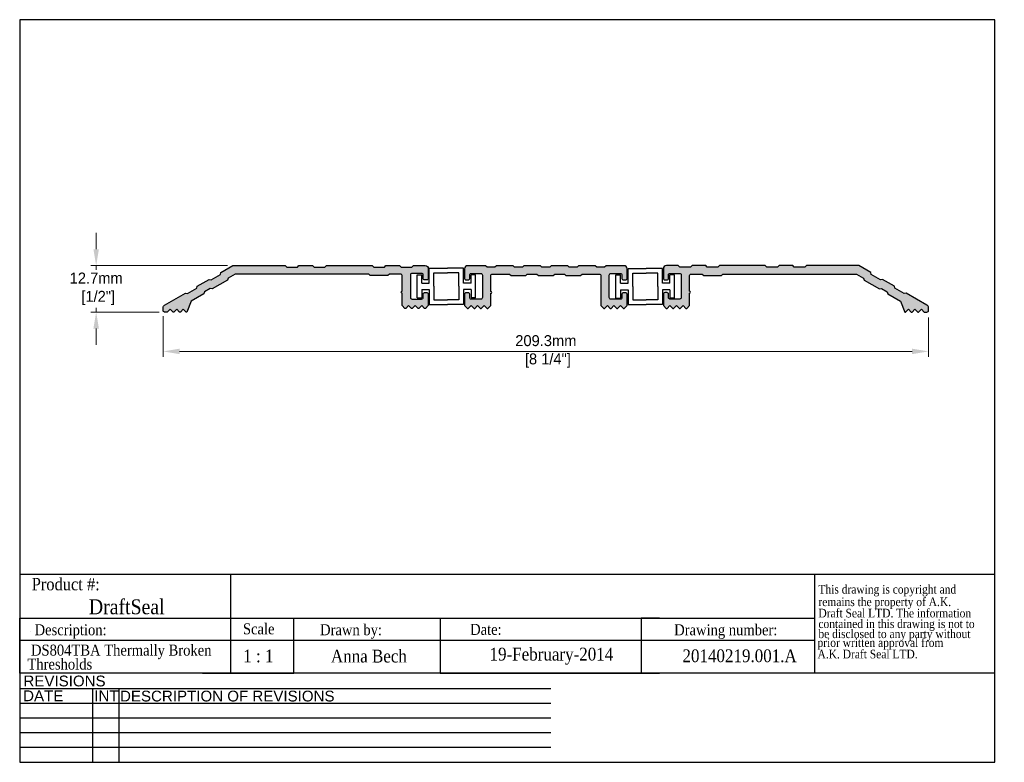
# Model space of a CAD drawing. Header units: millimetres. Extents: x 800 to 1069, y -20 to 183.
import ezdxf
from ezdxf.enums import TextEntityAlignment as Align

# ---------------------------------------------------------------- set-up
doc = ezdxf.new("R2010")
doc.units = ezdxf.units.MM
doc.layers.add('BORDER', color=7, linetype='Continuous', lineweight=25)
doc.layers.add('DIMENSIONS', color=8, linetype='Continuous', lineweight=15)
for name, color, linetype in [('Current', 7, 'Continuous'), ('DRAWING', 7, 'Continuous'), ('DRAWING1', 5, 'Continuous'), ('FRAME', 7, 'Continuous')]:
    doc.layers.add(name, color=color, linetype=linetype)
doc.styles.add('DS GROUP', font='arial.ttf')
doc.styles.add('DSGROUP', font='GOTHIC.TTF')
doc.styles.add('TAG', font='GARA.TTF')
doc.dimstyles.new('AM_ISO', dxfattribs={"dimscale": 1.5, "dimtxt": 2, "dimasz": 3, "dimexe": 1, "dimexo": 1, "dimgap": 0.5, "dimtad": 1, "dimtih": 1, "dimtoh": 1, "dimdec": 0, "dimdsep": 46, "dimtxsty": 'DSGROUP', "dimcen": 0, "dimclrd": 256, "dimclre": 256, "dimclrt": 7, "dimadec": 0, "dimazin": 2, "dimtp": 0.1, "dimtm": 0.1, "dimtfac": 0.71, "dimtdec": 0, "dimtmove": 0, "dimatfit": 3, "dimfxl": 0, "dimlwd": -1, "dimlwe": -1, "dimarcsym": 0})

# ---------------------------------------------------------------- blocks, each defined once
blk = doc.blocks.new('A$C08671A0E')
at = {"layer": 'FRAME', "style": 'TAG'}
for s, p in [('This drawing is copyright and', (14.8, -52.3)), ('remains the property of A.K.', (14.8, -101.5)), ('Draft Seal LTD. The information', (14.8, -145.7)), ('contained in this drawing is not to  ', (14.8, -187.4)), ('be disclosed to any party without ', (14.8, -226.7)), (' prior written approval from', (0, -261.2)), (' A.K. Draft Seal LTD.', (0, -306.1))]:
    blk.add_text(s, height=33.819, dxfattribs=at).set_placement(p)
blk = doc.blocks.new('*D13')
at = {"layer": 'Defpoints', "color": 0}
for p in [(839.23, 103.75), (1048.56, 103.35), (1048.56, 92.58)]:
    blk.add_point(p, dxfattribs=at)
at = {"layer": 'DIMENSIONS', "linetype": 'ByBlock'}
for p, q in [((839.23, 102.25), (839.23, 91.08)), ((1048.56, 101.85), (1048.56, 91.08)), ((843.73, 92.58), (1044.06, 92.58))]:
    blk.add_line(p, q, dxfattribs=at)
at = {"layer": 'DIMENSIONS'}
for points in [[(843.73, 93.33), (843.73, 91.83), (839.23, 92.58)], [(1044.06, 93.33), (1044.06, 91.83), (1048.56, 92.58)]]:
    blk.add_solid(points, dxfattribs=at)
at = {"layer": 'DIMENSIONS', "color": 7, "insert": (943.9, 92.58), "char_height": 3, "attachment_point": 5, "style": 'DSGROUP'}
blk.add_mtext('209.3mm\\P [8 1/4"]', dxfattribs=at)
blk = doc.blocks.new('*D14')
at = {"layer": 'Defpoints', "color": 0}
for p in [(820.9, 116.05), (858.28, 116.05), (839.63, 103.35)]:
    blk.add_point(p, dxfattribs=at)
at = {"layer": 'DIMENSIONS', "linetype": 'ByBlock'}
for p, q in [((820.9, 120.55), (820.9, 125.05)), ((856.78, 116.05), (819.4, 116.05)), ((820.9, 116.05), (820.9, 114.93)), ((838.13, 103.35), (819.4, 103.35)), ((820.9, 103.35), (820.9, 104.47)), ((820.9, 98.85), (820.9, 94.35))]:
    blk.add_line(p, q, dxfattribs=at)
at = {"layer": 'DIMENSIONS'}
for points in [[(820.15, 120.55), (821.65, 120.55), (820.9, 116.05)], [(820.15, 98.85), (821.65, 98.85), (820.9, 103.35)]]:
    blk.add_solid(points, dxfattribs=at)
at = {"layer": 'DIMENSIONS', "color": 7, "insert": (820.9, 109.7), "char_height": 3, "attachment_point": 5, "style": 'DSGROUP'}
blk.add_mtext('12.7mm\\P [1/2"]', dxfattribs=at)

msp = doc.modelspace()

# ---------------------------------------------------------------- hatches: boundary and pattern name
for points in [[(895.46, 113.75), (895.86, 113.35), (900.72, 113.35), (901.12, 113.75), (904.16, 113.75, -0.414214), (904.56, 113.35), (904.56, 109.03, 1), (904.56, 108.53), (904.56, 105.14), (905.35, 104.35), (905.57, 104.35), (906.36, 105.14), (907.15, 104.35), (907.36, 104.35), (908.15, 105.14), (908.94, 104.35), (909.15, 104.35), (909.94, 105.14), (910.73, 104.35), (910.94, 104.35), (911.73, 105.14), (911.73, 108.27, 0.414214), (911.33, 108.67), (910.73, 108.67, 0.414214), (910.33, 108.27), (910.33, 107.32, -0.414214), (909.93, 106.92), (907.26, 106.92, -0.414214), (906.86, 107.32), (906.86, 113.52, -0.414214), (907.26, 113.92), (909.93, 113.92, -0.414214), (910.33, 113.52), (910.33, 112.57, 0.414214), (910.73, 112.17), (911.33, 112.17, 0.414214), (911.73, 112.57), (911.73, 115.25, 0.414214), (910.93, 116.05), (907.66, 116.05), (907.26, 115.65), (904.31, 115.65), (903.91, 116.05), (900.16, 116.05), (899.76, 115.65), (896.81, 115.65), (896.41, 116.05), (883.86, 116.05), (883.46, 115.65), (880.51, 115.65), (880.11, 116.05), (876.36, 116.05), (875.96, 115.65), (873.01, 115.65), (872.61, 116.05), (858.28, 116.05), (855.04, 114.17), (854.89, 113.63), (852.33, 112.15), (851.79, 112.3), (848.54, 110.42), (848.39, 109.88), (845.84, 108.4), (845.29, 108.55), (839.63, 105.28, 0.26795), (839.23, 104.59), (839.23, 103.75, 0.414214), (839.63, 103.35), (840.36, 103.35), (841.15, 104.14), (841.94, 103.35), (842.15, 103.35), (842.94, 104.14), (843.73, 103.35), (843.94, 103.35), (844.73, 104.14), (845.52, 103.35), (845.68, 103.35), (846.84, 106.33), (850.37, 108.36), (850.52, 108.91), (852.11, 109.83), (852.66, 109.68), (856.86, 112.11), (857.01, 112.66), (858.9, 113.75)], [(1028.89, 113.75), (1030.78, 112.66), (1030.93, 112.11), (1035.13, 109.68), (1035.68, 109.83), (1037.28, 108.91), (1037.42, 108.36), (1040.95, 106.33), (1042.11, 103.35), (1042.27, 103.35), (1043.06, 104.14), (1043.85, 103.35), (1044.06, 103.35), (1044.85, 104.14), (1045.64, 103.35), (1045.85, 103.35), (1046.64, 104.14), (1047.43, 103.35), (1048.16, 103.35, 0.744257), (1048.38, 104.08, 0.462046), (1048.16, 105.28), (1042.5, 108.55), (1041.95, 108.4), (1039.4, 109.88), (1039.25, 110.42), (1036, 112.3), (1035.46, 112.15), (1032.9, 113.63), (1032.76, 114.17), (1029.51, 116.05), (1015.18, 116.05), (1014.78, 115.65), (1011.83, 115.65), (1011.43, 116.05), (1007.68, 116.05), (1007.28, 115.65), (1004.33, 115.65), (1003.93, 116.05), (991.38, 116.05), (990.98, 115.65), (988.03, 115.65), (987.63, 116.05), (983.88, 116.05), (983.48, 115.65), (980.53, 115.65), (980.13, 116.05), (976.86, 116.05, 0.414214), (976.06, 115.25), (976.06, 112.57, 0.691081), (976.76, 112.3, 0.69108), (977.46, 112.57), (977.46, 113.52, -0.414214), (977.86, 113.92), (980.53, 113.92, -0.414214), (980.93, 113.52), (980.93, 107.32, -0.414214), (980.53, 106.92), (977.86, 106.92, -0.414214), (977.46, 107.32), (977.46, 108.27, 0.69108), (976.76, 108.53, 0.691081), (976.06, 108.27), (976.06, 105.14), (976.85, 104.35), (977.06, 104.35), (977.85, 105.14), (978.64, 104.35), (978.85, 104.35), (979.64, 105.14), (980.43, 104.35), (980.64, 104.35), (981.43, 105.14), (982.22, 104.35), (982.44, 104.35), (983.23, 105.14), (983.23, 108.53, 1), (983.23, 109.03), (983.23, 113.35, -0.414214), (983.63, 113.75), (986.68, 113.75), (987.08, 113.35), (991.93, 113.35), (992.33, 113.75)]]:
    msp.add_hatch(color=256).paths.add_polyline_path(points)
at = {"layer": 'Current'}
msp.add_hatch(color=256, dxfattribs=at).paths.add_polyline_path([(941.47, 113.72), (941.87, 113.32), (945.92, 113.32), (946.32, 113.72), (948.97, 113.72), (949.37, 113.32), (953.42, 113.32), (953.82, 113.72), (958.55, 113.72, -0.414214), (958.95, 113.32), (958.95, 105.11), (959.74, 104.32), (959.96, 104.32), (960.75, 105.11), (961.54, 104.32), (961.75, 104.32), (962.54, 105.11), (963.33, 104.32), (963.54, 104.32), (964.33, 105.11), (965.12, 104.32), (965.33, 104.32), (966.12, 105.11), (966.12, 108.24, 0.691081), (965.42, 108.5, 0.69108), (964.72, 108.24), (964.72, 107.29, -0.414214), (964.32, 106.89), (961.65, 106.89, -0.414214), (961.25, 107.29), (961.25, 113.49, -0.414214), (961.65, 113.89), (964.32, 113.89, -0.414214), (964.72, 113.49), (964.72, 112.54, 0.69108), (965.42, 112.27, 0.691081), (966.12, 112.54), (966.12, 115.22, 0.414214), (965.32, 116.02), (960.37, 116.02), (959.97, 115.62), (957.82, 115.62), (957.42, 116.02), (952.87, 116.02), (952.47, 115.62), (950.32, 115.62), (949.92, 116.02), (945.37, 116.02), (944.97, 115.62), (942.82, 115.62), (942.42, 116.02), (937.87, 116.02), (937.47, 115.62), (935.32, 115.62), (934.92, 116.02), (930.37, 116.02), (929.97, 115.62), (927.82, 115.62), (927.42, 116.02), (922.47, 116.02, 0.414214), (921.67, 115.22), (921.67, 112.54, 0.691081), (922.37, 112.27, 0.69108), (923.07, 112.54), (923.07, 113.49, -0.414214), (923.47, 113.89), (926.14, 113.89, -0.414214), (926.54, 113.49), (926.54, 107.29, -0.414214), (926.14, 106.89), (923.47, 106.89, -0.414214), (923.07, 107.29), (923.07, 108.24, 0.69108), (922.37, 108.5, 0.691081), (921.67, 108.24), (921.67, 105.11), (922.46, 104.32), (922.67, 104.32), (923.46, 105.11), (924.25, 104.32), (924.46, 104.32), (925.25, 105.11), (926.04, 104.32), (926.25, 104.32), (927.04, 105.11), (927.83, 104.32), (928.05, 104.32), (928.84, 105.11), (928.84, 108.49, 1), (928.84, 108.99), (928.84, 113.32, -0.414214), (929.24, 113.72), (933.97, 113.72), (934.37, 113.32), (938.42, 113.32), (938.82, 113.72)])

# ---------------------------------------------------------------- linework, layer by layer
for p, q in [((1017.43, 183.35), (1014.43, 183.35)), ((799.98, 31.63), (1017.43, 31.63)), ((857.6, 31.63), (857.6, 19.58)), ((1017.43, 31.63), (1017.43, 4.58)), ((799.98, 4.58), (799.98, 19.58)), ((799.98, 19.58), (1017.43, 19.58)), ((799.98, 19.58), (799.98, 14.58)), ((799.98, 19.58), (799.98, 13.58)), ((799.98, 19.58), (849.98, 19.58)), ((857.6, 19.58), (857.6, 4.58)), ((874.98, 4.58), (874.98, 19.58)), ((874.98, 19.58), (914.98, 19.58)), ((914.98, 19.58), (914.98, 4.58)), ((974.98, 19.58), (969.98, 19.58)), ((969.98, 19.58), (969.98, 4.58)), ((799.98, 13.58), (799.98, 15.08)), ((799.98, 13.58), (1017.43, 13.58)), ((802.92, 15.84), (802.92, 15.84)), ((802.92, 15.84), (802.92, 15.84)), ((802.92, 15.84), (802.92, 15.84)), ((802.92, 15.84), (802.92, 15.84)), ((799.98, 4.58), (799.98, 7.58)), ((849.98, 4.58), (874.98, 4.58)), ((914.98, 4.58), (974.98, 4.58))]:
    msp.add_line(p, q)
for points in [[(900.16, 116.05), (903.91, 116.05), (904.31, 115.65), (907.26, 115.65), (907.66, 116.05), (910.93, 116.05, -0.414214), (911.73, 115.25), (911.73, 112.57, -0.414214), (911.33, 112.17), (910.73, 112.17, -0.414214), (910.33, 112.57), (910.33, 113.52, 0.414214), (909.93, 113.92), (907.26, 113.92, 0.414214), (906.86, 113.52), (906.86, 107.32, 0.414214), (907.26, 106.92), (909.93, 106.92, 0.414214), (910.33, 107.32), (910.33, 108.27, -0.414214), (910.73, 108.67), (911.33, 108.67, -0.414214), (911.73, 108.27), (911.73, 105.14), (910.94, 104.35), (910.73, 104.35), (909.94, 105.14), (909.15, 104.35), (908.94, 104.35), (908.15, 105.14), (907.36, 104.35), (907.15, 104.35), (906.36, 105.14), (905.57, 104.35), (905.35, 104.35), (904.56, 105.14), (904.56, 108.53, -1), (904.56, 109.03), (904.56, 113.35, 0.414214), (904.16, 113.75), (901.12, 113.75), (900.72, 113.35), (895.86, 113.35), (895.46, 113.75), (858.9, 113.75), (857.01, 112.66), (856.86, 112.11), (852.66, 109.68), (852.11, 109.83), (850.52, 108.91), (850.37, 108.36), (846.84, 106.33), (845.68, 103.35), (845.52, 103.35), (844.73, 104.14), (843.94, 103.35), (843.73, 103.35), (842.94, 104.14), (842.15, 103.35), (841.94, 103.35), (841.15, 104.14), (840.36, 103.35), (839.63, 103.35, -0.414214), (839.23, 103.75), (839.23, 104.59, -0.26795), (839.63, 105.28), (845.29, 108.55), (845.84, 108.4), (848.39, 109.88), (848.54, 110.42), (851.79, 112.3), (852.33, 112.15), (854.89, 113.63), (855.04, 114.17), (858.28, 116.05), (872.61, 116.05), (873.01, 115.65), (875.96, 115.65), (876.36, 116.05), (880.11, 116.05), (880.51, 115.65), (883.46, 115.65), (883.86, 116.05), (896.41, 116.05), (896.81, 115.65), (899.76, 115.65)], [(987.63, 116.05), (983.88, 116.05), (983.48, 115.65), (980.53, 115.65), (980.13, 116.05), (976.86, 116.05, 0.414214), (976.06, 115.25), (976.06, 112.57, 0.414214), (976.46, 112.17), (977.06, 112.17, 0.414214), (977.46, 112.57), (977.46, 113.52, -0.414214), (977.86, 113.92), (980.53, 113.92, -0.414214), (980.93, 113.52), (980.93, 107.32, -0.414214), (980.53, 106.92), (977.86, 106.92, -0.414214), (977.46, 107.32), (977.46, 108.27, 0.414214), (977.06, 108.67), (976.46, 108.67, 0.414214), (976.06, 108.27), (976.06, 105.14), (976.85, 104.35), (977.06, 104.35), (977.85, 105.14), (978.64, 104.35), (978.85, 104.35), (979.64, 105.14), (980.43, 104.35), (980.64, 104.35), (981.43, 105.14), (982.22, 104.35), (982.44, 104.35), (983.23, 105.14), (983.23, 108.53, 1), (983.23, 109.03), (983.23, 113.35, -0.414214), (983.63, 113.75), (986.68, 113.75), (987.08, 113.35), (991.93, 113.35), (992.33, 113.75), (1028.89, 113.75), (1030.78, 112.66), (1030.93, 112.11), (1035.13, 109.68), (1035.68, 109.83), (1037.28, 108.91), (1037.42, 108.36), (1040.95, 106.33), (1042.11, 103.35), (1042.27, 103.35), (1043.06, 104.14), (1043.85, 103.35), (1044.06, 103.35), (1044.85, 104.14), (1045.64, 103.35), (1045.85, 103.35), (1046.64, 104.14), (1047.43, 103.35), (1048.16, 103.35, 0.414214), (1048.56, 103.75), (1048.56, 104.59, 0.26795), (1048.16, 105.28), (1042.5, 108.55), (1041.95, 108.4), (1039.4, 109.88), (1039.25, 110.42), (1036, 112.3), (1035.46, 112.15), (1032.9, 113.63), (1032.76, 114.17), (1029.51, 116.05), (1015.18, 116.05), (1014.78, 115.65), (1011.83, 115.65), (1011.43, 116.05), (1007.68, 116.05), (1007.28, 115.65), (1004.33, 115.65), (1003.93, 116.05), (991.38, 116.05), (990.98, 115.65), (988.03, 115.65)]]:
    msp.add_lwpolyline(points, format="xyb", close=True)
at = {"layer": 'BORDER'}
for p, q in [((799.98, 183.35), (799.98, -19.85)), ((1066.68, 183.35), (799.98, 183.35)), ((1066.68, -19.85), (1066.68, 183.35)), ((1017.43, 31.63), (1066.68, 31.63)), ((1066.68, 4.58), (799.98, 4.58)), ((945.28, 0.26), (799.98, 0.26)), ((819.85, 0.26), (819.85, -19.85)), ((827.06, 0.26), (827.06, -19.85)), ((945.28, -3.76), (799.98, -3.76)), ((945.28, -7.78), (799.98, -7.78)), ((945.28, -11.8), (799.98, -11.8)), ((945.28, -15.83), (799.98, -15.83)), ((799.98, -19.85), (1066.68, -19.85))]:
    msp.add_line(p, q, dxfattribs=at)
at = {"layer": 'DRAWING'}
msp.add_lwpolyline([(933.97, 113.72), (934.37, 113.32), (938.42, 113.32), (938.82, 113.72), (941.47, 113.72), (941.87, 113.32), (945.92, 113.32), (946.32, 113.72), (948.97, 113.72), (949.37, 113.32), (953.42, 113.32), (953.82, 113.72), (958.55, 113.72, -0.414214), (958.95, 113.32), (958.95, 105.11), (959.74, 104.32), (959.96, 104.32), (960.75, 105.11), (961.54, 104.32), (961.75, 104.32), (962.54, 105.11), (963.33, 104.32), (963.54, 104.32), (964.33, 105.11), (965.12, 104.32), (965.33, 104.32), (966.12, 105.11), (966.12, 108.24, 0.414214), (965.72, 108.64), (965.12, 108.64, 0.414214), (964.72, 108.24), (964.72, 107.29, -0.414214), (964.32, 106.89), (961.65, 106.89, -0.414214), (961.25, 107.29), (961.25, 113.49, -0.414214), (961.65, 113.89), (964.32, 113.89, -0.414214), (964.72, 113.49), (964.72, 112.54, 0.414214), (965.12, 112.14), (965.72, 112.14, 0.414214), (966.12, 112.54), (966.12, 115.22, 0.414214), (965.32, 116.02), (960.37, 116.02), (959.97, 115.62), (957.82, 115.62), (957.42, 116.02), (952.87, 116.02), (952.47, 115.62), (950.32, 115.62), (949.92, 116.02), (945.37, 116.02), (944.97, 115.62), (942.82, 115.62), (942.42, 116.02), (937.87, 116.02), (937.47, 115.62), (935.32, 115.62), (934.92, 116.02), (930.37, 116.02), (929.97, 115.62), (927.82, 115.62), (927.42, 116.02), (922.47, 116.02, 0.414214), (921.67, 115.22), (921.67, 112.54, 0.414214), (922.07, 112.14), (922.67, 112.14, 0.414214), (923.07, 112.54), (923.07, 113.49, -0.414214), (923.47, 113.89), (926.14, 113.89, -0.414214), (926.54, 113.49), (926.54, 107.29, -0.414214), (926.14, 106.89), (923.47, 106.89, -0.414214), (923.07, 107.29), (923.07, 108.24, 0.414214), (922.67, 108.64), (922.07, 108.64, 0.414214), (921.67, 108.24), (921.67, 105.11), (922.46, 104.32), (922.67, 104.32), (923.46, 105.11), (924.25, 104.32), (924.46, 104.32), (925.25, 105.11), (926.04, 104.32), (926.25, 104.32), (927.04, 105.11), (927.83, 104.32), (928.05, 104.32), (928.84, 105.11), (928.84, 108.49, 1), (928.84, 108.99), (928.84, 113.32, -0.414214), (929.24, 113.72)], format="xyb", close=True, dxfattribs=at)
at = {"layer": 'DRAWING1'}
for p, q in [((908.7, 107.21), (908.7, 113.56)), ((908.7, 113.56), (909.97, 113.56)), ((909.97, 111.27), (909.97, 113.56)), ((912, 115.34), (916.96, 115.34)), ((912, 111.27), (912, 115.34)), ((913.27, 110.39), (913.27, 114.07)), ((913.27, 114.07), (916.96, 114.07)), ((921.4, 115.34), (916.96, 115.34)), ((920.13, 114.07), (916.96, 114.07)), ((920.13, 110.39), (920.13, 114.07)), ((921.4, 111.27), (921.4, 115.34)), ((923.43, 111.27), (923.43, 113.56)), ((924.7, 113.56), (923.43, 113.56)), ((924.7, 107.21), (924.7, 113.56)), ((963.09, 107.18), (963.09, 113.53)), ((963.09, 113.53), (964.36, 113.53)), ((964.36, 111.24), (964.36, 113.53)), ((966.39, 115.3), (971.34, 115.3)), ((966.39, 111.24), (966.39, 115.3)), ((967.66, 110.35), (967.66, 114.03)), ((967.66, 114.03), (971.34, 114.03)), ((975.79, 115.3), (971.34, 115.3)), ((974.52, 114.03), (971.34, 114.03)), ((974.52, 110.35), (974.52, 114.03)), ((975.79, 111.24), (975.79, 115.3)), ((977.82, 111.24), (977.82, 113.53)), ((979.09, 113.53), (977.82, 113.53)), ((979.09, 107.18), (979.09, 113.53)), ((909.97, 111.27), (912, 111.27)), ((923.43, 111.27), (921.4, 111.27)), ((964.36, 111.24), (966.39, 111.24)), ((977.82, 111.24), (975.79, 111.24)), ((909.97, 109.5), (912, 109.5)), ((909.97, 109.5), (909.97, 107.21)), ((912, 109.5), (912, 105.43)), ((913.27, 110.39), (913.27, 106.7)), ((920.13, 110.39), (920.13, 106.7)), ((921.4, 109.5), (921.4, 105.43)), ((923.43, 109.5), (921.4, 109.5)), ((923.43, 109.5), (923.43, 107.21)), ((964.36, 109.46), (966.39, 109.46)), ((964.36, 109.46), (964.36, 107.18)), ((966.39, 109.46), (966.39, 105.4)), ((967.66, 110.35), (967.66, 106.67)), ((974.52, 110.35), (974.52, 106.67)), ((975.79, 109.46), (975.79, 105.4)), ((977.82, 109.46), (975.79, 109.46)), ((977.82, 109.46), (977.82, 107.18)), ((908.7, 107.21), (909.97, 107.21)), ((912, 105.43), (916.96, 105.43)), ((913.27, 106.7), (916.96, 106.7)), ((920.13, 106.7), (916.96, 106.7)), ((921.4, 105.43), (916.96, 105.43)), ((924.7, 107.21), (923.43, 107.21)), ((963.09, 107.18), (964.36, 107.18)), ((966.39, 105.4), (971.34, 105.4)), ((967.66, 106.67), (971.34, 106.67)), ((974.52, 106.67), (971.34, 106.67)), ((975.79, 105.4), (971.34, 105.4)), ((979.09, 107.18), (977.82, 107.18))]:
    msp.add_line(p, q, dxfattribs=at)

# ---------------------------------------------------------------- block references
at = {"xscale": 0.06987750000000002, "yscale": 0.06987750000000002, "zscale": 0.06987750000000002}
msp.add_blockref('A$C08671A0E', (1017.43, 29.98), dxfattribs=at)

# ---------------------------------------------------------------- texts
at = {"layer": 'BORDER', "attachment_point": 2, "style": 'DS GROUP'}
for s, width, insert, char_height in [('REVISIONS', 20.3868, (812.24, 3.88), 2.953), ('DATE', 20.3868, (806.42, -0.17), 2.953), ('INT', 20.3868, (823.71, -0.17), 2.953), ('DESCRIPTION OF REVISIONS', 103.8609, (856.76, -0.25), 2.9531)]:
    msp.add_mtext_dynamic_manual_height_columns(s, width=width, gutter_width=7.5, heights=[0], dxfattribs=dict(at, insert=insert, char_height=char_height))
at = {"layer": 'FRAME', "style": 'TAG'}
for s, height, p in [('Product #:', 3.382, (812.57, 28.97)), ('DraftSeal', 4.069, (829.26, 22.83)), ('Description:', 3, (813.9, 15.95)), ('Drawn by:', 3, (890.61, 16.02)), ('Date:', 3, (927.5, 16.5)), ('Drawing number:', 3, (993.12, 16)), ('1 : 1', 3.5, (865.27, 9.23)), ('Anna Bech', 3.5, (895.5, 9.29)), ('19-February-2014', 3.5, (945.42, 9.28)), ('20140219.001.A', 3.5, (996.9, 9.29))]:
    msp.add_text(s, height=height, dxfattribs=at).set_placement(p, align=Align.MIDDLE)
msp.add_text('Scale', height=3, dxfattribs=at).set_placement((861.05, 15.17))
for s, p in [('DS804TBA Thermally Broken', (827.75, 9.35)), ('Thresholds', (810.95, 5.53))]:
    msp.add_text(s, height=3, dxfattribs=at).set_placement(p, align=Align.CENTER)

# ---------------------------------------------------------------- dimensions: what is measured, and where the dimension line sits
at = {"layer": 'DIMENSIONS'}
dim = msp.add_linear_dim(base=(820.9, 116.05), p1=(839.63, 103.35), p2=(858.28, 116.05), angle=90, dimstyle='AM_ISO', override={"dimdec": 1, "dimpost": 'mm\\X'}, dxfattribs=at)
dim.commit()
dim.dimension.update_dxf_attribs({"geometry": '*D14', "text_midpoint": (820.9, 109.7), "dimtype": 160})
dim = msp.add_linear_dim(base=(1048.56, 92.58), p1=(839.23, 103.75), p2=(1048.56, 103.35), dimstyle='AM_ISO', override={"dimdec": 1, "dimpost": 'mm\\X'}, dxfattribs=at)
dim.commit()
dim.dimension.update_dxf_attribs({"geometry": '*D13', "text_midpoint": (943.9, 92.58), "dimtype": 160})

doc.saveas('drawing.dxf')
